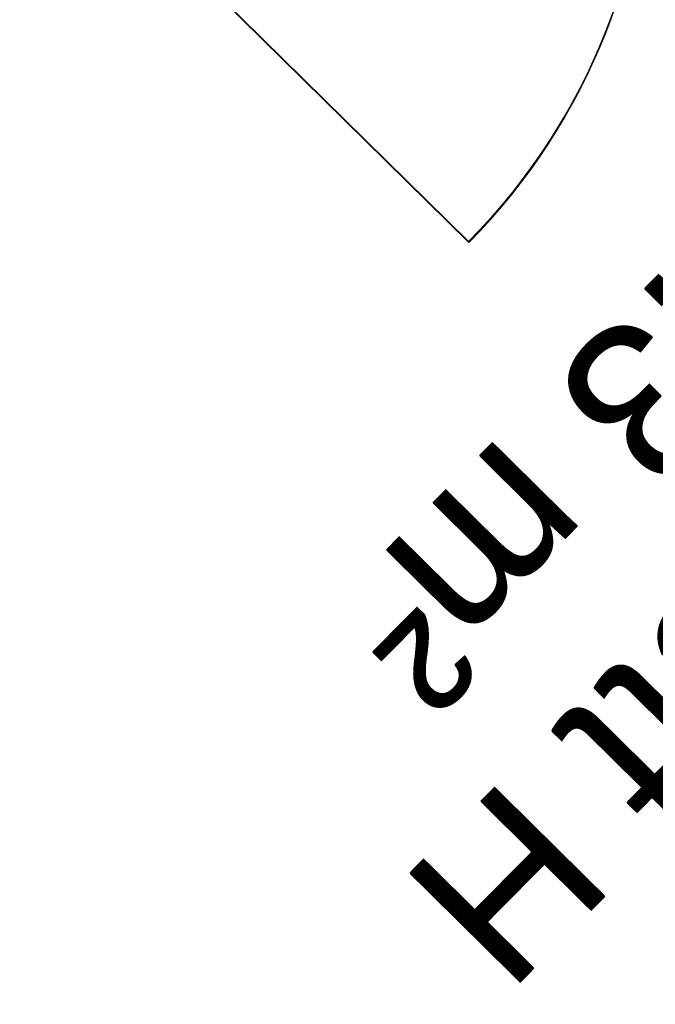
# Model space of a CAD drawing. Header units: millimetres. Extents: x 1589461 to 1701858, y 2333614 to 2610588.
# Tile 30 of 50: x 1599970 to 1600706, y 2354981 to 2356122. Entities that reach past the tile are written whole.
import ezdxf

# ---------------------------------------------------------------- set-up
doc = ezdxf.new("R2010")
doc.units = ezdxf.units.MM
doc.layers.add('zv001-h02-a-200-1-0001$0$24_Dør', color=7, linetype='Continuous', lineweight=0)
doc.layers.add('zv001-h02-a-200-1-0001$0$83_Tekst', color=7, linetype='Continuous', lineweight=0)
doc.styles.add('zv001-h02-a-200-1-0001$0$Arial_2', font='arial.ttf', dxfattribs={"height": 500})

msp = doc.modelspace()

# ---------------------------------------------------------------- linework, layer by layer
at = {"layer": 'zv001-h02-a-200-1-0001$0$24_Dør'}
for p, q in [((1599969.7, 2356377.2), (1600489.8, 2355864.9)), ((1599970.1, 2356375.9), (1600490.2, 2355863.6))]:
    msp.add_line(p, q, dxfattribs=at)
for centre in [(1599969.7, 2356377.2), (1599970.1, 2356375.9)]:
    msp.add_arc(centre, 730, 315.432, 45.432, dxfattribs=at)

# ---------------------------------------------------------------- texts
at = {"layer": 'zv001-h02-a-200-1-0001$0$83_Tekst', "linetype": 'Continuous', "char_height": 180, "width": 1187.558, "attachment_point": 1, "rotation": 225.3491, "line_spacing_factor": 0.941778, "style": 'zv001-h02-a-200-1-0001$0$Arial_2'}
for insert in [(1601452.8, 2355519.3), (1601453.2, 2355518)]:
    msp.add_mtext('A2830\\PToalett H\\P22.3 m²', dxfattribs=dict(at, insert=insert))

doc.saveas('drawing.dxf')
